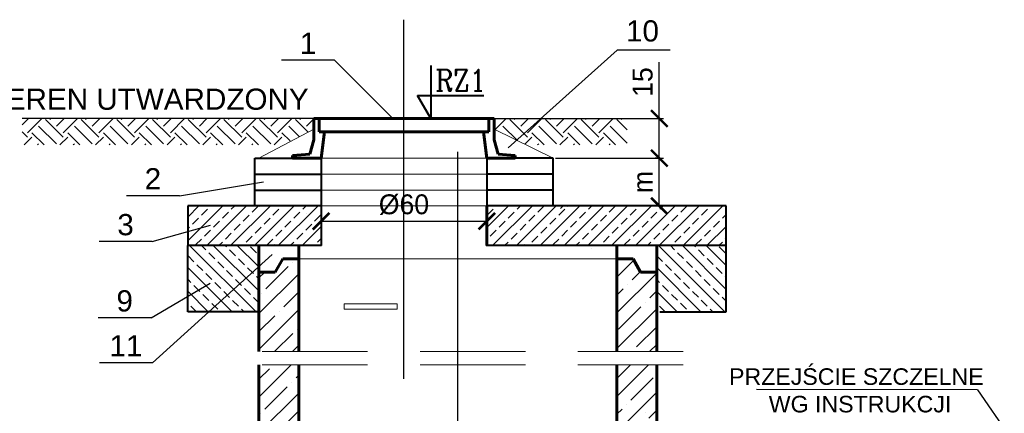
# Model space of a CAD drawing. Header units: millimetres. Extents: x -223 to 911, y -2562 to -571.
# Tile 6 of 15: x 210 to 507, y -1837 to -1718. Entities that reach past the tile are written whole.
import ezdxf
from ezdxf.enums import TextEntityAlignment as Align

# ---------------------------------------------------------------- set-up
doc = ezdxf.new("R2010")
doc.units = ezdxf.units.MM
doc.header["$LTSCALE"] = 10
for name, pattern in [('ACAD_ISO04W100', [30, 24, -3, 0, -3]), ('ACAD_ISO10W100', [18, 12, -3, 0, -3]), ('HIDDEN2', [4.7625, 3.175, -1.5875])]:
    doc.linetypes.add(name, pattern=pattern)
for name, color, linetype, lineweight in [('KRESKOWANIE', 7, 'Continuous', 18), ('Opisy', 7, 'Continuous', 25), ('osie', 7, 'ACAD_ISO10W100', 25), ('Przecięcia', 7, 'HIDDEN2', 18), ('Studzienka - konstrukcje', 7, 'Continuous', 60), ('Studzineka - cienkie', 7, 'Continuous', 20), ('Teren', 7, 'Continuous', 20), ('Wymiary', 7, 'Continuous', 18)]:
    doc.layers.add(name, color=color, linetype=linetype, lineweight=lineweight)
doc.styles.add('Arial', font='arial.ttf', dxfattribs={"height": 6})
doc.styles.add('Romanc', font='romanc.shx', dxfattribs={"height": 15})
doc.dimstyles.new('ISO-25', dxfattribs={"dimtxt": 6, "dimasz": 5, "dimexe": 1.25, "dimexo": 0.5, "dimgap": 2, "dimtad": 1, "dimdec": 0, "dimtxsty": 'Standard', "dimblk": 'ARCHTICK', "dimcen": 2.5, "dimadec": 0, "dimazin": 0, "dimtfac": 1, "dimtdec": 0, "dimtmove": 0, "dimatfit": 3, "dimfxl": 1, "dimarcsym": 0})

# ---------------------------------------------------------------- blocks, each defined once
blk = doc.blocks.new('_ArchTick')
at = {"color": 0, "linetype": 'ByBlock', "const_width": 0.15}
blk.add_lwpolyline([(-0.5, -0.5), (0.5, 0.5)], dxfattribs=at)
blk = doc.blocks.new('*D220')
at = {"layer": 'Defpoints', "color": 0, "transparency": 16777216}
for p in [(351.36, -1779.06), (301.36, -1787.06), (351.36, -1787.06)]:
    blk.add_point(p, dxfattribs=at)
at = {"layer": 'Wymiary', "color": 0, "lineweight": -2, "transparency": 16777216}
for p, q in [((301.36, -1786.56), (301.36, -1777.81)), ((301.36, -1779.06), (351.36, -1779.06)), ((351.36, -1786.56), (351.36, -1777.81))]:
    blk.add_line(p, q, dxfattribs=at)
at = {"layer": 'Wymiary', "color": 0, "lineweight": -2, "transparency": 16777216, "xscale": 5, "yscale": 5, "zscale": 5, "rotation": 180}
blk.add_blockref('_ArchTick', (301.36, -1779.06), dxfattribs=at)
at = {"layer": 'Wymiary', "color": 0, "lineweight": -2, "transparency": 16777216, "xscale": 5, "yscale": 5, "zscale": 5}
blk.add_blockref('_ArchTick', (351.36, -1779.06), dxfattribs=at)
at = {"layer": 'Wymiary', "color": 0, "transparency": 16777216, "insert": (326.36, -1774.06), "char_height": 6, "attachment_point": 5}
blk.add_mtext('%%c60', dxfattribs=at)
blk = doc.blocks.new('*D227')
at = {"layer": 'Defpoints', "color": 0, "transparency": 16777216}
for p in [(403.41, -1760.03), (403.41, -1760.03), (391.56, -1774.43)]:
    blk.add_point(p, dxfattribs=at)
at = {"layer": 'Wymiary', "color": 0, "lineweight": -2, "transparency": 16777216}
for p, q in [((402.91, -1760.03), (402.16, -1760.03)), ((403.41, -1774.43), (403.41, -1760.03)), ((392.06, -1774.43), (404.66, -1774.43))]:
    blk.add_line(p, q, dxfattribs=at)
at = {"layer": 'Wymiary', "color": 0, "lineweight": -2, "transparency": 16777216, "xscale": 5, "yscale": 5, "zscale": 5}
for p, rotation in [((403.41, -1760.03), 90), ((403.41, -1774.43), 270)]:
    blk.add_blockref('_ArchTick', p, dxfattribs=dict(at, rotation=rotation))
at = {"layer": 'Wymiary', "color": 0, "transparency": 16777216, "insert": (398.41, -1767.23), "char_height": 6, "attachment_point": 5, "rotation": 90}
blk.add_mtext('m', dxfattribs=at)
blk = doc.blocks.new('*D229')
at = {"color": 0, "lineweight": -2, "transparency": 16777216}
for p, q in [((403.41, -1748.03), (403.41, -1731.03)), ((372.08, -1748.03), (404.66, -1748.03)), ((403.41, -1760.03), (403.41, -1748.03)), ((372.08, -1760.03), (404.66, -1760.03))]:
    blk.add_line(p, q, dxfattribs=at)
at = {"layer": 'Defpoints', "color": 0, "transparency": 16777216}
for p in [(371.58, -1748.03), (403.41, -1748.03), (371.58, -1760.03)]:
    blk.add_point(p, dxfattribs=at)
at = {"color": 0, "lineweight": -2, "transparency": 16777216, "xscale": 5, "yscale": 5, "zscale": 5}
for p, rotation in [((403.41, -1748.03), 90), ((403.41, -1760.03), 270)]:
    blk.add_blockref('_ArchTick', p, dxfattribs=dict(at, rotation=rotation))
at = {"color": 0, "transparency": 16777216, "insert": (398.41, -1737.03), "char_height": 6, "attachment_point": 5, "rotation": 90}
blk.add_mtext('15', dxfattribs=at)

msp = doc.modelspace()

# ---------------------------------------------------------------- hatches: boundary and pattern name
h = msp.add_hatch()
h.set_pattern_fill('ANSI33', color=256, scale=0.8, style=0)
h.set_pattern_definition([(45, (-17.5886, -1374.037), (-3.592102, 3.592102), []), (45, (-13.9965, -1374.037), (-3.592102, 3.592102), [2.54, -1.27])])
h.paths.add_polyline_path([(423.56, -1774.43), (351.36, -1774.43), (351.36, -1786.43), (423.56, -1786.43)])
h.paths.add_polyline_path([(301.36, -1774.43), (261.16, -1774.43), (261.16, -1786.43), (301.36, -1786.43)])
h = msp.add_hatch()
h.set_pattern_fill('ANSI33', color=256, scale=0.8, angle=90, style=0)
h.set_pattern_definition([(135, (-135.7356, -2085.841), (-3.5921, -3.5921), []), (135, (-135.7356, -2082.249), (-3.5921, -3.5921), [2.54, -1.27])])
h.paths.add_polyline_path([(282.14, -1786.46), (261.21, -1786.46), (261.23, -1806.39), (282.14, -1806.46)])
h = msp.add_hatch()
h.set_pattern_fill('ANSI33', color=256, scale=0.8, angle=90, style=0)
h.set_pattern_definition([(135, (5.68, -2085.811), (-3.5921, -3.5921), []), (135, (5.68, -2082.2186), (-3.5921, -3.5921), [2.54, -1.27])])
h.paths.add_polyline_path([(423.56, -1786.43), (402.62, -1786.43), (402.65, -1806.36), (423.56, -1806.43)])
at = {"layer": 'KRESKOWANIE'}
h = msp.add_hatch(dxfattribs=at)
h.set_pattern_fill('ANSI35', color=256, scale=1.2)
h.set_pattern_definition([(45, (-13.298, -1147.455), (-5.388154, 5.388154), []), (45, (-7.91, -1147.455), (-5.388154, 5.388154), [9.525, -1.905, 0, -1.905])])
h.paths.add_polyline_path([(294.62, -1822.43), (282.62, -1822.43), (282.62, -1850.43), (287.47, -1850.43), (289.78, -1846.43), (294.62, -1846.43)])
h.paths.add_polyline_path([(402.62, -1822.43), (390.62, -1822.43), (390.62, -1846.43), (395.47, -1846.43), (397.78, -1850.43), (402.62, -1850.43)])
at = {"layer": 'Teren'}
h = msp.add_hatch(dxfattribs=at)
h.set_pattern_fill('EARTH', color=256, scale=1.2, angle=45, style=0)
h.set_pattern_definition([(45, (-390.702, -2431.256), (7e-16, 10.77631), [7.62, -7.62]), (45, (-392.723, -2429.235), (7e-16, 10.77631), [7.62, -7.62]), (45, (-394.7435, -2427.215), (7e-16, 10.77631), [7.62, -7.62]), (135, (-394.7435, -2425.868), (-10.77631, 7e-16), [7.62, -7.62]), (135, (-392.723, -2423.847), (-10.77631, 7e-16), [7.62, -7.62]), (135, (-390.702, -2421.827), (-10.77631, 7e-16), [7.62, -7.62])])
h.paths.add_polyline_path([(369.42, -1748.03), (361.14, -1754.97), (363.27, -1756.03), (393.74, -1756.03), (393.74, -1748.03)])
h.paths.add_polyline_path([(369.42, -1748.03), (353.56, -1748.03), (353.56, -1751.23), (361.14, -1754.97)])
h.paths.add_polyline_path([(211.16, -1748.03), (211.16, -1756.03), (289.45, -1756.03), (299.16, -1751.23), (299.16, -1748.03)])

# ---------------------------------------------------------------- linework, layer by layer
at = {"lineweight": 40}
for p, q in [((281.36, -1764.83), (281.36, -1760.03)), ((281.36, -1760.03), (301.36, -1760.03)), ((301.36, -1760.03), (301.36, -1764.83)), ((351.36, -1760.03), (351.36, -1764.83)), ((371.36, -1760.03), (351.36, -1760.03)), ((371.36, -1764.83), (371.36, -1760.03)), ((281.36, -1769.63), (281.36, -1764.83)), ((281.36, -1764.83), (301.36, -1764.83)), ((301.36, -1764.83), (301.36, -1769.63)), ((371.36, -1764.83), (351.36, -1764.83)), ((351.36, -1764.83), (351.36, -1769.63)), ((371.36, -1769.63), (371.36, -1764.83)), ((281.36, -1774.43), (281.36, -1769.63)), ((281.36, -1769.63), (301.36, -1769.63)), ((301.36, -1769.63), (301.36, -1786.43)), ((351.36, -1769.63), (351.36, -1774.43)), ((371.36, -1769.63), (351.36, -1769.63)), ((371.36, -1774.43), (371.36, -1769.63)), ((301.36, -1774.43), (261.16, -1774.43)), ((423.56, -1774.43), (351.36, -1774.43)), ((371.36, -1774.43), (351.36, -1774.43)), ((261.16, -1806.43), (261.16, -1786.43)), ((301.36, -1786.43), (261.16, -1786.43)), ((423.56, -1786.43), (351.36, -1786.43)), ((423.56, -1806.43), (423.56, -1786.43)), ((282.62, -1806.43), (261.16, -1806.43)), ((403.56, -1806.43), (423.56, -1806.43))]:
    msp.add_line(p, q, dxfattribs=at)
at = {"linetype": 'ACAD_ISO04W100', "lineweight": 40}
for p, q in [((261.16, -1774.43), (261.16, -1786.43)), ((423.56, -1786.43), (423.56, -1774.43))]:
    msp.add_line(p, q, dxfattribs=at)
at = {"layer": 'KRESKOWANIE'}
for p, q in [((352.06, -1760.85), (352.06, -1760.85)), ((282.62, -1774.64), (282.84, -1774.43)), ((373.61, -1775.25), (374.44, -1774.43)), ((296.83, -1776.6), (296.83, -1776.6)), ((287.4, -1786.02), (287.4, -1786.02)), ((362.84, -1786.02), (362.84, -1786.02)), ((383.04, -1787.37), (383.04, -1787.37)), ((390.62, -1790.57), (390.77, -1790.43)), ((390.62, -1795.96), (395.72, -1790.86)), ((284.71, -1799.49), (291.45, -1792.76)), ((292.79, -1791.41), (292.79, -1791.41)), ((395.17, -1796.8), (397.69, -1794.28)), ((282.62, -1796.19), (284.39, -1794.43)), ((282.62, -1806.97), (294.62, -1794.97)), ((390.62, -1806.73), (402.62, -1794.73)), ((390.62, -1801.35), (392.47, -1799.49)), ((393.82, -1798.15), (393.82, -1798.15)), ((400.56, -1802.19), (402.62, -1800.12)), ((283.36, -1800.84), (283.36, -1800.84)), ((290.1, -1804.88), (294.62, -1800.36)), ((282.62, -1817.75), (294.62, -1805.75)), ((390.62, -1817.51), (402.62, -1805.51)), ((391.13, -1811.62), (397.86, -1804.88)), ((399.21, -1803.54), (399.21, -1803.54)), ((282.62, -1812.36), (287.4, -1807.58)), ((288.75, -1806.23), (288.75, -1806.23)), ((294.14, -1811.62), (294.14, -1811.62)), ((396.51, -1817.01), (402.62, -1810.9)), ((287.33, -1818.43), (292.79, -1812.97)), ((292.72, -1818.43), (294.62, -1816.52)), ((400.48, -1818.43), (402.62, -1816.29)), ((399.21, -1836.87), (399.21, -1836.87))]:
    msp.add_line(p, q, dxfattribs=at)
at = {"layer": 'Opisy'}
for p, q in [((390.7, -1727.38), (357.83, -1756.87)), ((406.7, -1727.38), (390.7, -1727.38)), ((305.43, -1730.44), (289.43, -1730.44)), ((305.43, -1730.44), (323.01, -1748.03)), ((258.62, -1771.35), (283.94, -1767.16)), ((258.62, -1771.35), (242.62, -1771.35)), ((258.62, -1771.35), (242.62, -1771.35)), ((258.62, -1771.35), (242.62, -1771.35)), ((250.36, -1785.21), (267.98, -1780.28)), ((250.36, -1785.21), (234.36, -1785.21)), ((250.48, -1821.79), (286.61, -1789.08)), ((250.1, -1808.22), (267.94, -1797.74)), ((250.1, -1808.22), (234.1, -1808.22)), ((250.48, -1821.79), (234.48, -1821.79)), ((499.4, -1829.94), (432.77, -1829.86)), ((499.4, -1829.94), (567.6, -1929.17))]:
    msp.add_line(p, q, dxfattribs=at)
at = {"layer": 'Opisy', "lineweight": 40}
for p, q in [((334.49, -1732.03), (334.49, -1748.03)), ((334.49, -1748.03), (330.49, -1741.1)), ((330.49, -1741.1), (350.49, -1741.1))]:
    msp.add_line(p, q, dxfattribs=at)
at = {"layer": 'osie'}
for p, q in [((326.36, -1812.23), (326.36, -1718.22)), ((326.36, -1826.63), (326.36, -1732.62)), ((342.62, -2057.2), (342.62, -1758.1)), ((342.62, -1834.19), (342.62, -1772.5))]:
    msp.add_line(p, q, dxfattribs=at)
at = {"layer": 'Przecięcia'}
for p, q in [((410.62, -1818.43), (274.62, -1818.43)), ((410.62, -1822.43), (274.62, -1822.43))]:
    msp.add_line(p, q, dxfattribs=at)
at = {"layer": 'Studzienka - konstrukcje'}
for p, q in [((299.16, -1748.03), (299.16, -1754.43)), ((300.76, -1748.03), (299.16, -1748.03)), ((351.96, -1748.03), (300.76, -1748.03)), ((300.76, -1752.03), (300.76, -1748.03)), ((351.96, -1752.03), (351.96, -1748.03)), ((351.96, -1748.03), (353.56, -1748.03)), ((353.56, -1748.03), (353.56, -1754.43)), ((300.76, -1752.03), (351.96, -1752.03)), ((302.36, -1752.03), (301.36, -1760.03)), ((350.36, -1752.03), (351.36, -1760.03)), ((299.16, -1754.43), (297.98, -1758.82)), ((353.56, -1754.43), (354.74, -1758.82)), ((292.76, -1759.23), (297.98, -1758.82)), ((292.76, -1760.03), (292.76, -1759.23)), ((301.36, -1760.03), (292.76, -1760.03)), ((351.36, -1760.03), (359.96, -1760.03)), ((359.96, -1759.23), (354.74, -1758.82)), ((359.96, -1760.03), (359.96, -1759.23)), ((351.36, -1786.43), (351.36, -1774.43)), ((282.62, -1794.43), (282.62, -1786.43)), ((294.62, -1818.43), (294.62, -1786.43)), ((390.62, -1818.43), (390.62, -1786.43)), ((402.62, -1786.43), (402.62, -1794.43)), ((287.47, -1794.43), (289.78, -1790.43)), ((287.47, -1794.43), (289.78, -1790.43)), ((294.62, -1790.43), (289.78, -1790.43)), ((294.62, -1790.43), (289.78, -1790.43)), ((390.62, -1790.43), (395.47, -1790.43)), ((390.62, -1790.43), (395.47, -1790.43)), ((397.78, -1794.43), (395.47, -1790.43)), ((397.78, -1794.43), (395.47, -1790.43)), ((282.62, -1818.43), (282.62, -1794.43)), ((287.47, -1794.43), (282.62, -1794.43)), ((287.47, -1794.43), (282.62, -1794.43)), ((397.78, -1794.43), (402.62, -1794.43)), ((397.78, -1794.43), (402.62, -1794.43)), ((402.62, -1818.43), (402.62, -1794.43)), ((282.62, -1850.43), (282.62, -1822.43)), ((294.62, -1846.43), (294.62, -1822.43)), ((390.62, -1846.43), (390.62, -1822.43)), ((402.62, -1850.43), (402.62, -1822.43))]:
    msp.add_line(p, q, dxfattribs=at)
at = {"layer": 'Studzineka - cienkie'}
for p, q in [((299.16, -1751.23), (282.62, -1760.03)), ((353.56, -1751.23), (371.36, -1760.03)), ((351.36, -1760.03), (301.36, -1760.03)), ((301.36, -1764.83), (351.36, -1764.83)), ((351.36, -1769.63), (301.36, -1769.63)), ((351.36, -1774.43), (301.36, -1774.43)), ((301.36, -1774.43), (351.36, -1774.43)), ((390.62, -1790.43), (294.62, -1790.43)), ((351.36, -1790.43), (301.36, -1790.43)), ((308.36, -1804.03), (324.36, -1804.03)), ((308.36, -1805.63), (308.36, -1804.03)), ((324.36, -1805.63), (308.36, -1805.63)), ((324.36, -1804.03), (324.36, -1805.63))]:
    msp.add_line(p, q, dxfattribs=at)
at = {"layer": 'Teren', "lineweight": 30}
for p, q in [((299.16, -1748.03), (211.16, -1748.03)), ((353.56, -1748.03), (394.18, -1748.03))]:
    msp.add_line(p, q, dxfattribs=at)

# ---------------------------------------------------------------- texts
at = {"layer": 'Opisy', "style": 'Arial'}
for s, p in [('10', (398.33, -1726.7)), ('1', (297.43, -1730.44)), ('2', (250.62, -1771.35)), ('2', (250.62, -1771.35)), ('2', (250.62, -1771.35)), ('3', (242.36, -1785.21)), ('9', (242.1, -1808.22)), ('11', (242.48, -1821.79))]:
    msp.add_text(s, height=6.4, dxfattribs=at).set_placement(p, align=Align.BOTTOM_CENTER)
at = {"layer": 'Opisy', "lineweight": 40, "style": 'Romanc', "width": 0.9}
msp.add_text('RZ1', height=6.4, dxfattribs=at).set_placement((335.81, -1739.66))
at = {"layer": 'Opisy', "style": 'Arial'}
for s, height, p in [('TEREN UTWARDZONY', 6.4, (200.77, -1745.4)), ('PRZEJŚCIE SZCZELNE', 5, (424.44, -1828.47)), ('WG INSTRUKCJI', 5, (436.42, -1836.79))]:
    msp.add_text(s, height=height, dxfattribs=at).set_placement(p)

# ---------------------------------------------------------------- dimensions: what is measured, and where the dimension line sits
at = {"color": 7}
dim = msp.add_aligned_dim(p1=(371.58, -1760.03), p2=(371.58, -1748.03), distance=-31.83, text='15', dimstyle='ISO-25', dxfattribs=at)
dim.commit()
dim.dimension.update_dxf_attribs({"geometry": '*D229', "text_midpoint": (398.41, -1737.03)})
at = {"layer": 'Wymiary'}
dim = msp.add_linear_dim(base=(403.41, -1760.03), p1=(391.56, -1774.43), p2=(403.41, -1760.03), angle=90, text='m', dimstyle='ISO-25', dxfattribs=at)
dim.commit()
dim.dimension.update_dxf_attribs({"geometry": '*D227', "text_midpoint": (398.41, -1767.23)})
dim = msp.add_linear_dim(base=(351.36, -1779.06), p1=(301.36, -1787.06), p2=(351.36, -1787.06), text='%%c60', dimstyle='ISO-25', dxfattribs=at)
dim.commit()
dim.dimension.update_dxf_attribs({"geometry": '*D220', "text_midpoint": (326.36, -1774.06)})

doc.saveas('drawing.dxf')
